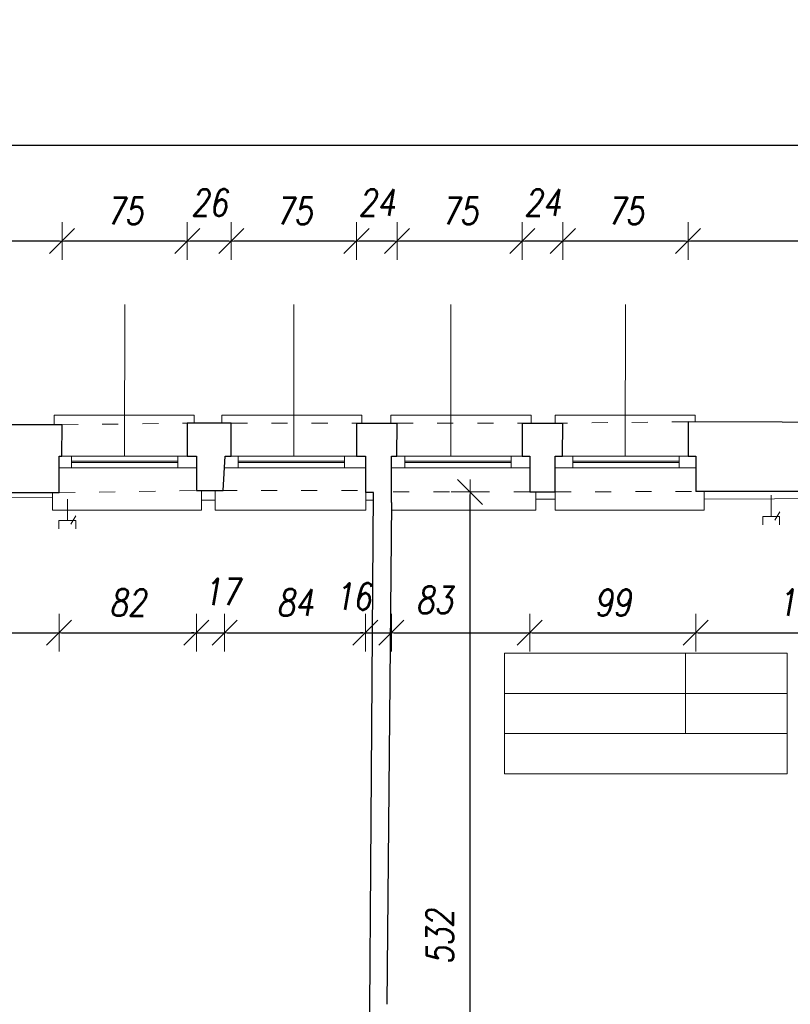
# Model space of a CAD drawing. Header units: millimetres. Extents: x -58431 to 28973, y -32170 to 9431.
# Tile 44 of 54: x -21895 to -17288, y -5197 to 689. Entities that reach past the tile are written whole.
import ezdxf

# ---------------------------------------------------------------- set-up
doc = ezdxf.new("R2010")
doc.units = ezdxf.units.MM
doc.header["$LTSCALE"] = 8
doc.linetypes.add('ACAD_ISO03W100', pattern=[30, 12, -18])
doc.layers.get('Defpoints').update_dxf_attribs({"lineweight": 0})
for name, color, linetype, lineweight in [('A_DIMEN', 7, 'Continuous', 0), ('BAM_OPISY POWIERZCHNI', 40, 'Continuous', 0), ('instalacje', 6, 'Continuous', 0), ('piętro_dzwi i okna', 3, 'Continuous', 0), ('piętro_parapet', 6, 'Continuous', 0), ('piętro_podciąg', 2, 'ACAD_ISO03W100', 0), ('piętro_rzut', 7, 'Continuous', 30), ('piętro_widok', 4, 'Continuous', 0), ('wymiarowanie', 4, 'Continuous', 0)]:
    doc.layers.add(name, color=color, linetype=linetype, lineweight=lineweight)
doc.styles.add('ROMANS1', font='romans.shx', dxfattribs={"width": 0.8, "oblique": 10})
doc.dimstyles.new('NARCH100', dxfattribs={"dimscale": 100, "dimtxt": 1.6, "dimasz": 0.15, "dimexe": 0, "dimexo": 0, "dimgap": 1, "dimtad": 1, "dimdec": 0, "dimlfac": 0.1, "dimrnd": 1, "dimdsep": 46, "dimtxsty": 'ROMANS1', "dimblk": 'wym', "dimcen": -1.5, "dimse1": 1, "dimse2": 1, "dimclrd": 4, "dimclre": 4, "dimclrt": 3, "dimadec": 0, "dimazin": 0, "dimtfac": 0.04, "dimtdec": 0, "dimtmove": 2, "dimatfit": 3, "dimldrblk": 'wym', "dimfxl": 0, "dimtolj": 1, "dimarcsym": 0})

# ---------------------------------------------------------------- blocks, each defined once
blk = doc.blocks.new('wym')
at = {"layer": 'A_DIMEN', "color": 4, "ltscale": 100}
for p, q in [((-5, -5), (5, 5)), ((0, -7.5), (0, 7.5)), ((-5, 0), (5, 0))]:
    blk.add_line(p, q, dxfattribs=at)
blk = doc.blocks.new('*D135')
at = {"layer": 'Defpoints', "color": 0, "transparency": 16777216}
for p in [(-17899.5, -634.4), (-17899.5, -1714.4), (-15651.1, -1722.6)]:
    blk.add_point(p, dxfattribs=at)
at = {"layer": 'piętro_widok', "color": 4, "lineweight": -2, "transparency": 16777216}
blk.add_line((-15666.1, -634.4), (-17884.5, -634.4), dxfattribs=at)
at = {"layer": 'piętro_widok', "color": 4, "lineweight": -2, "transparency": 16777216, "xscale": 15, "yscale": 15, "zscale": 15}
for p, rotation in [((-17899.5, -634.4), 179.9999999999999), ((-15651.1, -634.4), 359.9999999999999)]:
    blk.add_blockref('wym', p, dxfattribs=dict(at, rotation=rotation))
at = {"layer": 'piętro_widok', "color": 3, "transparency": 16777216, "insert": (-16775.3, -454.4), "char_height": 160, "attachment_point": 5, "style": 'ROMANS1'}
blk.add_mtext('\\A1;225', dxfattribs=at)
blk = doc.blocks.new('*D136')
at = {"layer": 'Defpoints', "color": 0, "transparency": 16777216}
for p in [(-18648.1, -634.4), (-18648.1, -1722.5), (-17899.5, -1714.4)]:
    blk.add_point(p, dxfattribs=at)
at = {"layer": 'piętro_widok', "color": 4, "lineweight": -2, "transparency": 16777216}
blk.add_line((-17914.5, -634.4), (-18633.1, -634.4), dxfattribs=at)
at = {"layer": 'piętro_widok', "color": 4, "lineweight": -2, "transparency": 16777216, "xscale": 15, "yscale": 15, "zscale": 15}
for p, rotation in [((-18648.1, -634.4), 179.9999999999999), ((-17899.5, -634.4), 359.9999999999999)]:
    blk.add_blockref('wym', p, dxfattribs=dict(at, rotation=rotation))
at = {"layer": 'piętro_widok', "color": 3, "transparency": 16777216, "insert": (-18273.8, -454.4), "char_height": 160, "attachment_point": 5, "style": 'ROMANS1'}
blk.add_mtext('\\A1;75', dxfattribs=at)
blk = doc.blocks.new('*D137')
at = {"layer": 'Defpoints', "color": 0, "transparency": 16777216}
for p in [(-18890.3, -634.4), (-18890.3, -1722.5), (-18648.1, -1722.5)]:
    blk.add_point(p, dxfattribs=at)
at = {"layer": 'piętro_widok', "color": 4, "lineweight": -2, "transparency": 16777216}
blk.add_line((-18663.1, -634.4), (-18875.3, -634.4), dxfattribs=at)
at = {"layer": 'piętro_widok', "color": 4, "lineweight": -2, "transparency": 16777216, "xscale": 15, "yscale": 15, "zscale": 15}
for p, rotation in [((-18890.3, -634.4), 179.9999999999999), ((-18648.1, -634.4), 359.9999999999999)]:
    blk.add_blockref('wym', p, dxfattribs=dict(at, rotation=rotation))
at = {"layer": 'piętro_widok', "color": 3, "transparency": 16777216, "insert": (-18769.2, -404.4), "char_height": 160, "attachment_point": 5, "style": 'ROMANS1'}
blk.add_mtext('\\A1;24', dxfattribs=at)
blk = doc.blocks.new('*D138')
at = {"layer": 'Defpoints', "color": 0, "transparency": 16777216}
for p in [(-19638.9, -634.4), (-19638.9, -1722.5), (-18890.3, -1722.5)]:
    blk.add_point(p, dxfattribs=at)
at = {"layer": 'piętro_widok', "color": 4, "lineweight": -2, "transparency": 16777216}
blk.add_line((-18905.3, -634.4), (-19623.9, -634.4), dxfattribs=at)
at = {"layer": 'piętro_widok', "color": 4, "lineweight": -2, "transparency": 16777216, "xscale": 15, "yscale": 15, "zscale": 15}
for p, rotation in [((-19638.9, -634.4), 179.9999999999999), ((-18890.3, -634.4), 359.9999999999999)]:
    blk.add_blockref('wym', p, dxfattribs=dict(at, rotation=rotation))
at = {"layer": 'piętro_widok', "color": 3, "transparency": 16777216, "insert": (-19264.6, -454.4), "char_height": 160, "attachment_point": 5, "style": 'ROMANS1'}
blk.add_mtext('\\A1;75', dxfattribs=at)
blk = doc.blocks.new('*D139')
at = {"layer": 'Defpoints', "color": 0, "transparency": 16777216}
for p in [(-19881.2, -634.4), (-19881.2, -1722.5), (-19638.9, -1722.5)]:
    blk.add_point(p, dxfattribs=at)
at = {"layer": 'piętro_widok', "color": 4, "lineweight": -2, "transparency": 16777216}
blk.add_line((-19653.9, -634.4), (-19866.2, -634.4), dxfattribs=at)
at = {"layer": 'piętro_widok', "color": 4, "lineweight": -2, "transparency": 16777216, "xscale": 15, "yscale": 15, "zscale": 15}
for p, rotation in [((-19881.2, -634.4), 179.9999999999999), ((-19638.9, -634.4), 359.9999999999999)]:
    blk.add_blockref('wym', p, dxfattribs=dict(at, rotation=rotation))
at = {"layer": 'piętro_widok', "color": 3, "transparency": 16777216, "insert": (-19760, -404.4), "char_height": 160, "attachment_point": 5, "style": 'ROMANS1'}
blk.add_mtext('\\A1;24', dxfattribs=at)
blk = doc.blocks.new('*D140')
at = {"layer": 'Defpoints', "color": 0, "transparency": 16777216}
for p in [(-20629.7, -634.4), (-20629.7, -1722), (-19881.2, -1722.5)]:
    blk.add_point(p, dxfattribs=at)
at = {"layer": 'piętro_widok', "color": 4, "lineweight": -2, "transparency": 16777216}
blk.add_line((-19896.2, -634.4), (-20614.7, -634.4), dxfattribs=at)
at = {"layer": 'piętro_widok', "color": 4, "lineweight": -2, "transparency": 16777216, "xscale": 15, "yscale": 15, "zscale": 15}
for p, rotation in [((-20629.7, -634.4), 179.9999999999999), ((-19881.2, -634.4), 359.9999999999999)]:
    blk.add_blockref('wym', p, dxfattribs=dict(at, rotation=rotation))
at = {"layer": 'piętro_widok', "color": 3, "transparency": 16777216, "insert": (-20255.4, -454.4), "char_height": 160, "attachment_point": 5, "style": 'ROMANS1'}
blk.add_mtext('\\A1;75', dxfattribs=at)
blk = doc.blocks.new('*D141')
at = {"layer": 'Defpoints', "color": 0, "transparency": 16777216}
for p in [(-20892.8, -634.4), (-20892.8, -1722), (-20629.7, -1722)]:
    blk.add_point(p, dxfattribs=at)
at = {"layer": 'piętro_widok', "color": 4, "lineweight": -2, "transparency": 16777216}
blk.add_line((-20644.7, -634.4), (-20877.8, -634.4), dxfattribs=at)
at = {"layer": 'piętro_widok', "color": 4, "lineweight": -2, "transparency": 16777216, "xscale": 15, "yscale": 15, "zscale": 15}
for p, rotation in [((-20892.8, -634.4), 179.9999999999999), ((-20629.7, -634.4), 359.9999999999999)]:
    blk.add_blockref('wym', p, dxfattribs=dict(at, rotation=rotation))
at = {"layer": 'piętro_widok', "color": 3, "transparency": 16777216, "insert": (-20761.3, -404.4), "char_height": 160, "attachment_point": 5, "style": 'ROMANS1'}
blk.add_mtext('\\A1;26', dxfattribs=at)
blk = doc.blocks.new('*D142')
at = {"layer": 'Defpoints', "color": 0, "transparency": 16777216}
for p in [(-21641.4, -634.4), (-21641.4, -1733), (-20892.8, -1722)]:
    blk.add_point(p, dxfattribs=at)
at = {"layer": 'piętro_widok', "color": 4, "lineweight": -2, "transparency": 16777216}
blk.add_line((-20907.8, -634.4), (-21626.4, -634.4), dxfattribs=at)
at = {"layer": 'piętro_widok', "color": 4, "lineweight": -2, "transparency": 16777216, "xscale": 15, "yscale": 15, "zscale": 15}
for p, rotation in [((-21641.4, -634.4), 179.9999999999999), ((-20892.8, -634.4), 359.9999999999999)]:
    blk.add_blockref('wym', p, dxfattribs=dict(at, rotation=rotation))
at = {"layer": 'piętro_widok', "color": 3, "transparency": 16777216, "insert": (-21267.1, -454.4), "char_height": 160, "attachment_point": 5, "style": 'ROMANS1'}
blk.add_mtext('\\A1;75', dxfattribs=at)
blk = doc.blocks.new('*D143')
at = {"layer": 'Defpoints', "color": 0, "transparency": 16777216}
for p in [(-23882.9, -634.4), (-23882.9, -1736), (-21641.4, -1733)]:
    blk.add_point(p, dxfattribs=at)
at = {"layer": 'piętro_widok', "color": 4, "lineweight": -2, "transparency": 16777216}
blk.add_line((-21656.4, -634.4), (-23867.9, -634.4), dxfattribs=at)
at = {"layer": 'piętro_widok', "color": 4, "lineweight": -2, "transparency": 16777216, "xscale": 15, "yscale": 15, "zscale": 15}
for p, rotation in [((-23882.9, -634.4), 179.9999999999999), ((-21641.4, -634.4), 359.9999999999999)]:
    blk.add_blockref('wym', p, dxfattribs=dict(at, rotation=rotation))
at = {"layer": 'piętro_widok', "color": 3, "transparency": 16777216, "insert": (-22762.2, -454.4), "char_height": 160, "attachment_point": 5, "style": 'ROMANS1'}
blk.add_mtext('\\A1;224', dxfattribs=at)
blk = doc.blocks.new('*D542')
at = {"layer": 'BAM_OPISY POWIERZCHNI', "color": 4, "lineweight": -2, "transparency": 16777216}
blk.add_line((-56012, -61), (-1471.7, -61), dxfattribs=at)
at = {"layer": 'Defpoints', "color": 0, "transparency": 16777216}
for p in [(-1456.7, -61), (-1456.7, -1693.8), (-56027, -1738.3)]:
    blk.add_point(p, dxfattribs=at)
at = {"layer": 'BAM_OPISY POWIERZCHNI', "color": 4, "lineweight": -2, "transparency": 16777216, "xscale": 15, "yscale": 15, "zscale": 15, "rotation": 179.9999999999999}
blk.add_blockref('wym', (-56027, -61), dxfattribs=at)
at = {"layer": 'BAM_OPISY POWIERZCHNI', "color": 4, "lineweight": -2, "transparency": 16777216, "xscale": 15, "yscale": 15, "zscale": 15}
blk.add_blockref('wym', (-1456.7, -61), dxfattribs=at)
at = {"layer": 'BAM_OPISY POWIERZCHNI', "color": 3, "transparency": 16777216, "insert": (-28741.9, 119), "char_height": 160, "attachment_point": 5, "style": 'ROMANS1'}
blk.add_mtext('\\A1;5457', dxfattribs=at)
blk = doc.blocks.new('*D582')
at = {"layer": 'BAM_OPISY POWIERZCHNI', "color": 4, "lineweight": -2, "transparency": 16777216}
blk.add_line((-23724.8, -2975.4), (-21674.8, -2975.4), dxfattribs=at)
at = {"layer": 'Defpoints', "color": 0, "transparency": 16777216}
for p in [(-21659.8, -1989.7), (-23739.8, -2139), (-21659.8, -2975.4)]:
    blk.add_point(p, dxfattribs=at)
at = {"layer": 'BAM_OPISY POWIERZCHNI', "color": 4, "lineweight": -2, "transparency": 16777216, "xscale": 15, "yscale": 15, "zscale": 15, "rotation": 179.9999999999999}
blk.add_blockref('wym', (-23739.8, -2975.4), dxfattribs=at)
at = {"layer": 'BAM_OPISY POWIERZCHNI', "color": 4, "lineweight": -2, "transparency": 16777216, "xscale": 15, "yscale": 15, "zscale": 15}
blk.add_blockref('wym', (-21659.8, -2975.4), dxfattribs=at)
at = {"layer": 'BAM_OPISY POWIERZCHNI', "color": 3, "transparency": 16777216, "insert": (-22699.8, -2795.4), "char_height": 160, "attachment_point": 5, "style": 'ROMANS1'}
blk.add_mtext('\\A1;208', dxfattribs=at)
blk = doc.blocks.new('*D583')
at = {"layer": 'BAM_OPISY POWIERZCHNI', "color": 4, "lineweight": -2, "transparency": 16777216}
blk.add_line((-21644.8, -2975.4), (-20853.6, -2975.4), dxfattribs=at)
at = {"layer": 'Defpoints', "color": 0, "transparency": 16777216}
for p in [(-21659.8, -1989.7), (-20838.6, -1989.7), (-20838.6, -2975.4)]:
    blk.add_point(p, dxfattribs=at)
at = {"layer": 'BAM_OPISY POWIERZCHNI', "color": 4, "lineweight": -2, "transparency": 16777216, "xscale": 15, "yscale": 15, "zscale": 15, "rotation": 179.9999999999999}
blk.add_blockref('wym', (-21659.8, -2975.4), dxfattribs=at)
at = {"layer": 'BAM_OPISY POWIERZCHNI', "color": 4, "lineweight": -2, "transparency": 16777216, "xscale": 15, "yscale": 15, "zscale": 15}
blk.add_blockref('wym', (-20838.6, -2975.4), dxfattribs=at)
at = {"layer": 'BAM_OPISY POWIERZCHNI', "color": 3, "transparency": 16777216, "insert": (-21249.2, -2795.4), "char_height": 160, "attachment_point": 5, "style": 'ROMANS1'}
blk.add_mtext('\\A1;82', dxfattribs=at)
blk = doc.blocks.new('*D584')
at = {"layer": 'BAM_OPISY POWIERZCHNI', "color": 4, "lineweight": -2, "transparency": 16777216}
for p, q in [((-20853.6, -2975.4), (-20868.6, -2975.4)), ((-20838.6, -2975.4), (-20670, -2975.4)), ((-20655, -2975.4), (-20640, -2975.4))]:
    blk.add_line(p, q, dxfattribs=at)
at = {"layer": 'Defpoints', "color": 0, "transparency": 16777216}
for p in [(-20838.6, -1989.7), (-20670, -1989.7), (-20670, -2975.4)]:
    blk.add_point(p, dxfattribs=at)
at = {"layer": 'BAM_OPISY POWIERZCHNI', "color": 4, "lineweight": -2, "transparency": 16777216, "xscale": 15, "yscale": 15, "zscale": 15}
for p, rotation in [((-20838.6, -2975.4), 359.9999999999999), ((-20670, -2975.4), 179.9999999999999)]:
    blk.add_blockref('wym', p, dxfattribs=dict(at, rotation=rotation))
at = {"layer": 'BAM_OPISY POWIERZCHNI', "color": 3, "transparency": 16777216, "insert": (-20689.1, -2730.5), "char_height": 160, "attachment_point": 5, "style": 'ROMANS1'}
blk.add_mtext('\\A1;17', dxfattribs=at)
blk = doc.blocks.new('*D585')
at = {"layer": 'BAM_OPISY POWIERZCHNI', "color": 4, "lineweight": -2, "transparency": 16777216}
blk.add_line((-20655, -2975.4), (-19843.3, -2975.4), dxfattribs=at)
at = {"layer": 'Defpoints', "color": 0, "transparency": 16777216}
for p in [(-20670, -1989.7), (-19828.3, -1989.7), (-19828.3, -2975.4)]:
    blk.add_point(p, dxfattribs=at)
at = {"layer": 'BAM_OPISY POWIERZCHNI', "color": 4, "lineweight": -2, "transparency": 16777216, "xscale": 15, "yscale": 15, "zscale": 15, "rotation": 179.9999999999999}
blk.add_blockref('wym', (-20670, -2975.4), dxfattribs=at)
at = {"layer": 'BAM_OPISY POWIERZCHNI', "color": 4, "lineweight": -2, "transparency": 16777216, "xscale": 15, "yscale": 15, "zscale": 15}
blk.add_blockref('wym', (-19828.3, -2975.4), dxfattribs=at)
at = {"layer": 'BAM_OPISY POWIERZCHNI', "color": 3, "transparency": 16777216, "insert": (-20249.2, -2795.4), "char_height": 160, "attachment_point": 5, "style": 'ROMANS1'}
blk.add_mtext('\\A1;84', dxfattribs=at)
blk = doc.blocks.new('*D586')
at = {"layer": 'BAM_OPISY POWIERZCHNI', "color": 4, "lineweight": -2, "transparency": 16777216}
for p, q in [((-19843.3, -2975.4), (-19858.3, -2975.4)), ((-19828.3, -2975.4), (-19672.5, -2975.4)), ((-19657.5, -2975.4), (-19642.5, -2975.4))]:
    blk.add_line(p, q, dxfattribs=at)
at = {"layer": 'Defpoints', "color": 0, "transparency": 16777216}
for p in [(-19828.3, -1989.7), (-19672.5, -1989.7), (-19672.5, -2975.4)]:
    blk.add_point(p, dxfattribs=at)
at = {"layer": 'BAM_OPISY POWIERZCHNI', "color": 4, "lineweight": -2, "transparency": 16777216, "xscale": 15, "yscale": 15, "zscale": 15}
for p, rotation in [((-19828.3, -2975.4), 359.9999999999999), ((-19672.5, -2975.4), 179.9999999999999)]:
    blk.add_blockref('wym', p, dxfattribs=dict(at, rotation=rotation))
at = {"layer": 'BAM_OPISY POWIERZCHNI', "color": 3, "transparency": 16777216, "insert": (-19902.2, -2758.8), "char_height": 160, "attachment_point": 5, "style": 'ROMANS1'}
blk.add_mtext('\\A1;16', dxfattribs=at)
blk = doc.blocks.new('*D683')
at = {"layer": 'BAM_OPISY POWIERZCHNI', "color": 4, "lineweight": -2, "transparency": 16777216}
blk.add_line((-19657.5, -2975.4), (-18860.8, -2975.4), dxfattribs=at)
at = {"layer": 'Defpoints', "color": 0, "transparency": 16777216}
for p in [(-19672.5, -1989.7), (-18845.8, -1989.7), (-18845.8, -2975.4)]:
    blk.add_point(p, dxfattribs=at)
at = {"layer": 'BAM_OPISY POWIERZCHNI', "color": 4, "lineweight": -2, "transparency": 16777216, "xscale": 15, "yscale": 15, "zscale": 15, "rotation": 179.9999999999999}
blk.add_blockref('wym', (-19672.5, -2975.4), dxfattribs=at)
at = {"layer": 'BAM_OPISY POWIERZCHNI', "color": 4, "lineweight": -2, "transparency": 16777216, "xscale": 15, "yscale": 15, "zscale": 15}
blk.add_blockref('wym', (-18845.8, -2975.4), dxfattribs=at)
at = {"layer": 'BAM_OPISY POWIERZCHNI', "color": 3, "transparency": 16777216, "insert": (-19416.3, -2780.2), "char_height": 160, "attachment_point": 5, "style": 'ROMANS1'}
blk.add_mtext('\\A1;83', dxfattribs=at)
blk = doc.blocks.new('*D684')
at = {"layer": 'BAM_OPISY POWIERZCHNI', "color": 4, "lineweight": -2, "transparency": 16777216}
blk.add_line((-18830.8, -2975.4), (-17868.4, -2975.4), dxfattribs=at)
at = {"layer": 'Defpoints', "color": 0, "transparency": 16777216}
for p in [(-18845.8, -1989.7), (-17853.4, -1989.7), (-17853.4, -2975.4)]:
    blk.add_point(p, dxfattribs=at)
at = {"layer": 'BAM_OPISY POWIERZCHNI', "color": 4, "lineweight": -2, "transparency": 16777216, "xscale": 15, "yscale": 15, "zscale": 15, "rotation": 179.9999999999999}
blk.add_blockref('wym', (-18845.8, -2975.4), dxfattribs=at)
at = {"layer": 'BAM_OPISY POWIERZCHNI', "color": 4, "lineweight": -2, "transparency": 16777216, "xscale": 15, "yscale": 15, "zscale": 15}
blk.add_blockref('wym', (-17853.4, -2975.4), dxfattribs=at)
at = {"layer": 'BAM_OPISY POWIERZCHNI', "color": 3, "transparency": 16777216, "insert": (-18349.6, -2795.4), "char_height": 160, "attachment_point": 5, "style": 'ROMANS1'}
blk.add_mtext('\\A1;99', dxfattribs=at)
blk = doc.blocks.new('*D685')
at = {"layer": 'BAM_OPISY POWIERZCHNI', "color": 4, "lineweight": -2, "transparency": 16777216}
blk.add_line((-17838.4, -2975.4), (-16558, -2975.4), dxfattribs=at)
at = {"layer": 'Defpoints', "color": 0, "transparency": 16777216}
for p in [(-17853.4, -1989.7), (-16543, -2131.1), (-16543, -2975.4)]:
    blk.add_point(p, dxfattribs=at)
at = {"layer": 'BAM_OPISY POWIERZCHNI', "color": 4, "lineweight": -2, "transparency": 16777216, "xscale": 15, "yscale": 15, "zscale": 15, "rotation": 179.9999999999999}
blk.add_blockref('wym', (-17853.4, -2975.4), dxfattribs=at)
at = {"layer": 'BAM_OPISY POWIERZCHNI', "color": 4, "lineweight": -2, "transparency": 16777216, "xscale": 15, "yscale": 15, "zscale": 15}
blk.add_blockref('wym', (-16543, -2975.4), dxfattribs=at)
at = {"layer": 'BAM_OPISY POWIERZCHNI', "color": 3, "transparency": 16777216, "insert": (-17198.2, -2795.4), "char_height": 160, "attachment_point": 5, "style": 'ROMANS1'}
blk.add_mtext('\\A1;131', dxfattribs=at)
blk = doc.blocks.new('*D797')
at = {"layer": 'BAM_OPISY POWIERZCHNI', "color": 4, "lineweight": -2, "transparency": 16777216}
blk.add_line((-19202.6, -7440.5), (-19202.6, -2148.8), dxfattribs=at)
at = {"layer": 'Defpoints', "color": 0, "transparency": 16777216}
for p in [(-19672.5, -2133.8), (-19202.6, -2133.8), (-19529.8, -7455.5)]:
    blk.add_point(p, dxfattribs=at)
at = {"layer": 'BAM_OPISY POWIERZCHNI', "color": 4, "lineweight": -2, "transparency": 16777216, "xscale": 15, "yscale": 15, "zscale": 15}
for p, rotation in [((-19202.6, -2133.8), 90), ((-19202.6, -7455.5), 270)]:
    blk.add_blockref('wym', p, dxfattribs=dict(at, rotation=rotation))
at = {"layer": 'BAM_OPISY POWIERZCHNI', "color": 3, "transparency": 16777216, "insert": (-19382.6, -4794.6), "char_height": 160, "attachment_point": 5, "rotation": 90, "style": 'ROMANS1'}
blk.add_mtext('\\A1;532', dxfattribs=at)

msp = doc.modelspace()

# ---------------------------------------------------------------- linework, layer by layer
at = {"layer": 'BAM_OPISY POWIERZCHNI'}
msp.add_line((-17915.6, -3098.3), (-17915.6, -3578.3), dxfattribs=at)
for points in [[(-18997.6, -3098.3), (-18997.6, -3578.3), (-17307, -3578.3), (-17307, -3098.3)], [(-18997.6, -3098.3), (-17307, -3098.3)], [(-17307, -3338.3), (-18997.6, -3338.3)], [(-18997.6, -3578.3), (-18997.6, -3818.3), (-17307, -3818.3), (-17307, -3578.3)]]:
    msp.add_lwpolyline(points, dxfattribs=at)
at = {"layer": 'instalacje'}
for points in [[(-21609.9, -2305.3), (-21609.9, -2177.3)], [(-17402.5, -2281.1), (-17402.5, -2153.1)], [(-21588.4, -2326.8), (-21558.5, -2277.1)], [(-17452.8, -2281.1), (-17352.3, -2281.1)], [(-17452.8, -2331.4), (-17452.8, -2281.1)], [(-17381, -2302.7), (-17351.1, -2253)], [(-17352.3, -2331.4), (-17352.3, -2281.1)], [(-21660.1, -2305.3), (-21559.7, -2305.3)], [(-21660.1, -2355.5), (-21660.1, -2305.3)], [(-21559.7, -2355.5), (-21559.7, -2305.3)]]:
    msp.add_lwpolyline(points, dxfattribs=at)
at = {"layer": 'piętro_dzwi i okna'}
for points in [[(-21642.7, -1919.9), (-20892.8, -1919.7)], [(-21584.5, -1989.7), (-21584.5, -1919.7)], [(-20949, -1989.7), (-20949, -1919.7)], [(-20631.1, -1919.9), (-19881.2, -1919.9)], [(-20588.1, -1989.7), (-20588.1, -1919.7)], [(-19952.6, -1989.7), (-19952.6, -1919.7)], [(-19640.2, -1919.9), (-18890.3, -1919.9)], [(-19591.7, -1989.7), (-19591.7, -1919.7)], [(-18956.1, -1989.7), (-18956.1, -1919.7)], [(-18649.3, -1919.9), (-17899.5, -1919.9)], [(-18588.4, -1989.7), (-18588.4, -1919.7)], [(-17952.8, -1989.7), (-17952.8, -1919.7)], [(-21659.8, -1989.7), (-20838.6, -1989.7)], [(-21584.5, -1949.4), (-20949, -1949.4)], [(-21584.5, -1959), (-20949, -1959)], [(-20670, -1989.7), (-19828.3, -1989.7)], [(-20588.1, -1949.4), (-19952.6, -1949.4)], [(-20588.1, -1959), (-19952.6, -1959)], [(-19672.5, -1989.7), (-18845.8, -1989.7)], [(-19591.7, -1949.4), (-18956.1, -1949.4)], [(-19591.7, -1959), (-18956.1, -1959)], [(-18694.4, -1989.7), (-17853.4, -1989.7)], [(-18588.4, -1949.4), (-17952.8, -1949.4)], [(-18588.4, -1959), (-17952.8, -1959)]]:
    msp.add_lwpolyline(points, dxfattribs=at)
at = {"layer": 'piętro_parapet'}
for points in [[(-21689.1, -1733), (-21689.1, -1674.7), (-20850.9, -1674.7), (-20850.9, -1722)], [(-20687, -1722), (-20687, -1674.7), (-19848.8, -1674.7), (-19848.8, -1722.5)], [(-19675.7, -1722.5), (-19675.7, -1674.7), (-18837.6, -1674.7), (-18837.6, -1722.5)], [(-18694.7, -1722.5), (-18694.7, -1674.7), (-17856.5, -1674.7), (-17856.5, -1714.5)], [(-21699, -2139), (-21699, -2242.1), (-20807.5, -2242.1), (-20807.9, -2125.2)], [(-20727.1, -2125.2), (-20727.1, -2242.1), (-19824.8, -2242.1), (-19825.2, -2137.2)], [(-19672.9, -2242.1), (-18809, -2242.1), (-18809.4, -2133.8)], [(-18694.5, -2133.8), (-18694.5, -2242.1), (-17803, -2242.1), (-17803.4, -2131.1)]]:
    msp.add_lwpolyline(points, dxfattribs=at)
at = {"layer": 'piętro_podciąg'}
for points in [[(-21641.4, -1733), (-20892.8, -1722)], [(-20629.7, -1722), (-19881.2, -1722.5)], [(-19638.9, -1722.5), (-18890.3, -1722.5)], [(-17899.5, -1714.4), (-18648.1, -1722.5)], [(-21659.8, -2139), (-20838.6, -2125.2)], [(-20691.6, -2125.2), (-19828.3, -2125.2)], [(-18845.8, -2133.8), (-19672.5, -2133.8)], [(-18694.4, -2133.8), (-17853.4, -2131.1)]]:
    msp.add_lwpolyline(points, dxfattribs=at)
at = {"layer": 'piętro_rzut'}
for p, q in [((-21641.4, -1733), (-23882.9, -1736)), ((-21642.7, -1920.5, -1869.9), (-21641.4, -1733, -1869.9)), ((-21659.8, -2139), (-21659.8, -1920.5))]:
    msp.add_line(p, q, dxfattribs=at)
for points in [[(-20629.7, -1722), (-20892.8, -1722), (-20892.8, -1919.7), (-20838.6, -1919.7), (-20838.6, -2125.2), (-20677.9, -2125.2), (-20665.9, -1919.8), (-20631.1, -1919.9), (-20629.7, -1722)], [(-19881.2, -1722.5), (-19881.2, -1919.7), (-19828.3, -1919.7), (-19828.3, -2137.2)], [(-19881.2, -1722.5), (-19638.9, -1722.5)], [(-19672.5, -2198), (-19672.5, -2198), (-19672.5, -1919.7), (-19640.2, -1919.9), (-19638.9, -1722.5)], [(-18890.3, -1722.5), (-18890.3, -1919.7), (-18845.8, -1919.7), (-18845.8, -2133.8), (-18694.4, -2133.8), (-18694.4, -1919.7), (-18649.3, -1919.7), (-18648.1, -1722.5)], [(-18890.3, -1722.5), (-18648.1, -1722.5)], [(-15651.1, -1722.6), (-17899.5, -1714.4)], [(-17899.5, -1714.4), (-17899.5, -1919.7), (-17853.4, -1919.7), (-17853.4, -2131.1)], [(-21659.8, -1920.5), (-21642.7, -1920.6)], [(-21659.8, -2139), (-23739.8, -2139), (-23779.8, -7488.5), (-23655.2, -7488.5)], [(-19818, -7461.7), (-19780.3, -2137.2), (-19828.3, -2137.2)], [(-16481, -6378.6), (-16461.9, -2172.1), (-16543, -2172.1), (-16543, -2131.1), (-17853.4, -2131.1)], [(-19672.5, -2198), (-19699.4, -5196.8)]]:
    msp.add_lwpolyline(points, dxfattribs=at)
at = {"layer": 'piętro_widok'}
for points in [[(-21699, -2167.1), (-23739.9, -2151.8)], [(-18694.5, -2176.5), (-18809.2, -2176.9)], [(-16543, -2172.1), (-17803.2, -2176.5)], [(-20727.1, -2183.7), (-20807.7, -2183.7)], [(-19780.6, -2183.6), (-19825, -2183.8)]]:
    msp.add_lwpolyline(points, dxfattribs=at)
at = {"layer": 'wymiarowanie'}
for points in [[(-21267.8, -1919.8), (-21267.2, -1014.4)], [(-20256.1, -1919.9), (-20255.6, -1014.4)], [(-19317.3, -1919.9), (-19316.7, -1014.4)], [(-18274.4, -1919.9), (-18273.8, -1014.5)]]:
    msp.add_lwpolyline(points, dxfattribs=at)

# ---------------------------------------------------------------- dimensions: what is measured, and where the dimension line sits
at = {"layer": 'BAM_OPISY POWIERZCHNI'}
for base, p1, p2, picture, middle in [((-1456.7, -61), (-56027, -1738.3), (-1456.7, -1693.8), '*D542', (-28741.9, 119)), ((-21659.8, -2975.4), (-23739.8, -2139), (-21659.8, -1989.7), '*D582', (-22699.8, -2795.4)), ((-20838.6, -2975.4), (-21659.8, -1989.7), (-20838.6, -1989.7), '*D583', (-21249.2, -2795.4)), ((-19828.3, -2975.4), (-20670, -1989.7), (-19828.3, -1989.7), '*D585', (-20249.2, -2795.4)), ((-17853.4, -2975.4), (-18845.8, -1989.7), (-17853.4, -1989.7), '*D684', (-18349.6, -2795.4)), ((-16543, -2975.4), (-17853.4, -1989.7), (-16543, -2131.1), '*D685', (-17198.2, -2795.4))]:
    dim = msp.add_linear_dim(base=base, p1=p1, p2=p2, dimstyle='NARCH100', dxfattribs=at)
    dim.commit()
    dim.dimension.update_dxf_attribs({"geometry": picture, "text_midpoint": middle})
for base, p1, p2, picture, middle in [((-20670, -2975.4), (-20838.6, -1989.7), (-20670, -1989.7), '*D584', (-20689.1, -2730.5)), ((-19672.5, -2975.4), (-19828.3, -1989.7), (-19672.5, -1989.7), '*D586', (-19902.2, -2758.8)), ((-18845.8, -2975.4), (-19672.5, -1989.7), (-18845.8, -1989.7), '*D683', (-19416.3, -2780.2))]:
    dim = msp.add_linear_dim(base=base, p1=p1, p2=p2, dimstyle='NARCH100', dxfattribs=at)
    dim.commit()
    dim.dimension.update_dxf_attribs({"geometry": picture, "text_midpoint": middle, "dimtype": 160})
dim = msp.add_linear_dim(base=(-19202.6, -2133.8), p1=(-19529.8, -7455.5), p2=(-19672.5, -2133.8), angle=90, dimstyle='NARCH100', dxfattribs=at)
dim.commit()
dim.dimension.update_dxf_attribs({"geometry": '*D797', "text_midpoint": (-19382.6, -4794.6)})
at = {"layer": 'piętro_widok'}
for base, p1, p2, picture, middle in [((-23882.9, -634.4), (-21641.4, -1733), (-23882.9, -1736), '*D143', (-22762.2, -454.4)), ((-21641.4, -634.4), (-20892.8, -1722), (-21641.4, -1733), '*D142', (-21267.1, -454.4)), ((-20892.8, -634.4), (-20629.7, -1722), (-20892.8, -1722), '*D141', (-20761.3, -404.4)), ((-20629.7, -634.4), (-19881.2, -1722.5), (-20629.7, -1722), '*D140', (-20255.4, -454.4)), ((-19881.2, -634.4), (-19638.9, -1722.5), (-19881.2, -1722.5), '*D139', (-19760, -404.4)), ((-19638.9, -634.4), (-18890.3, -1722.5), (-19638.9, -1722.5), '*D138', (-19264.6, -454.4)), ((-18890.3, -634.4), (-18648.1, -1722.5), (-18890.3, -1722.5), '*D137', (-18769.2, -404.4)), ((-18648.1, -634.4), (-17899.5, -1714.4), (-18648.1, -1722.5), '*D136', (-18273.8, -454.4)), ((-17899.5, -634.4), (-15651.1, -1722.6), (-17899.5, -1714.4), '*D135', (-16775.3, -454.4))]:
    dim = msp.add_linear_dim(base=base, p1=p1, p2=p2, dimstyle='NARCH100', dxfattribs=at)
    dim.commit()
    dim.dimension.update_dxf_attribs({"geometry": picture, "text_midpoint": middle})

doc.saveas('drawing.dxf')
